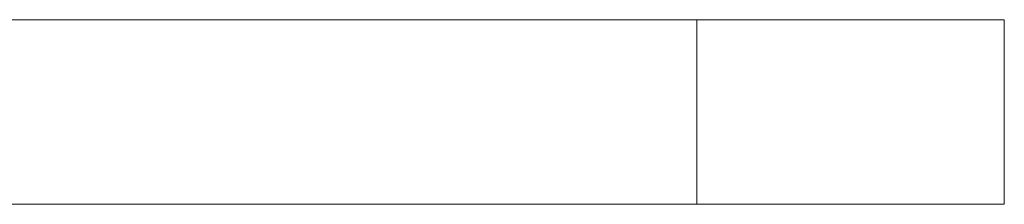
# Model space of a CAD drawing. Header units: millimetres. Extents: x 0 to 210, y 0 to 297.
# Tile 12 of 15: x 149.48 to 165.49, y 200.67 to 203.67. Entities that reach past the tile are written whole.
import ezdxf

# ---------------------------------------------------------------- set-up
doc = ezdxf.new("R2010")
doc.units = ezdxf.units.MM

msp = doc.modelspace()

# ---------------------------------------------------------------- linework, layer by layer
at = {"color": 7, "linetype": 'Continuous', "lineweight": 15}
for p, q in [((120.494, 203.67), (160.494, 203.67)), ((160.494, 200.67), (160.494, 203.67)), ((160.494, 203.67), (165.494, 203.67)), ((165.494, 203.67), (165.494, 200.67)), ((120.494, 200.67), (160.494, 200.67)), ((165.494, 200.67), (160.494, 200.67))]:
    msp.add_line(p, q, dxfattribs=at)

doc.saveas('drawing.dxf')
